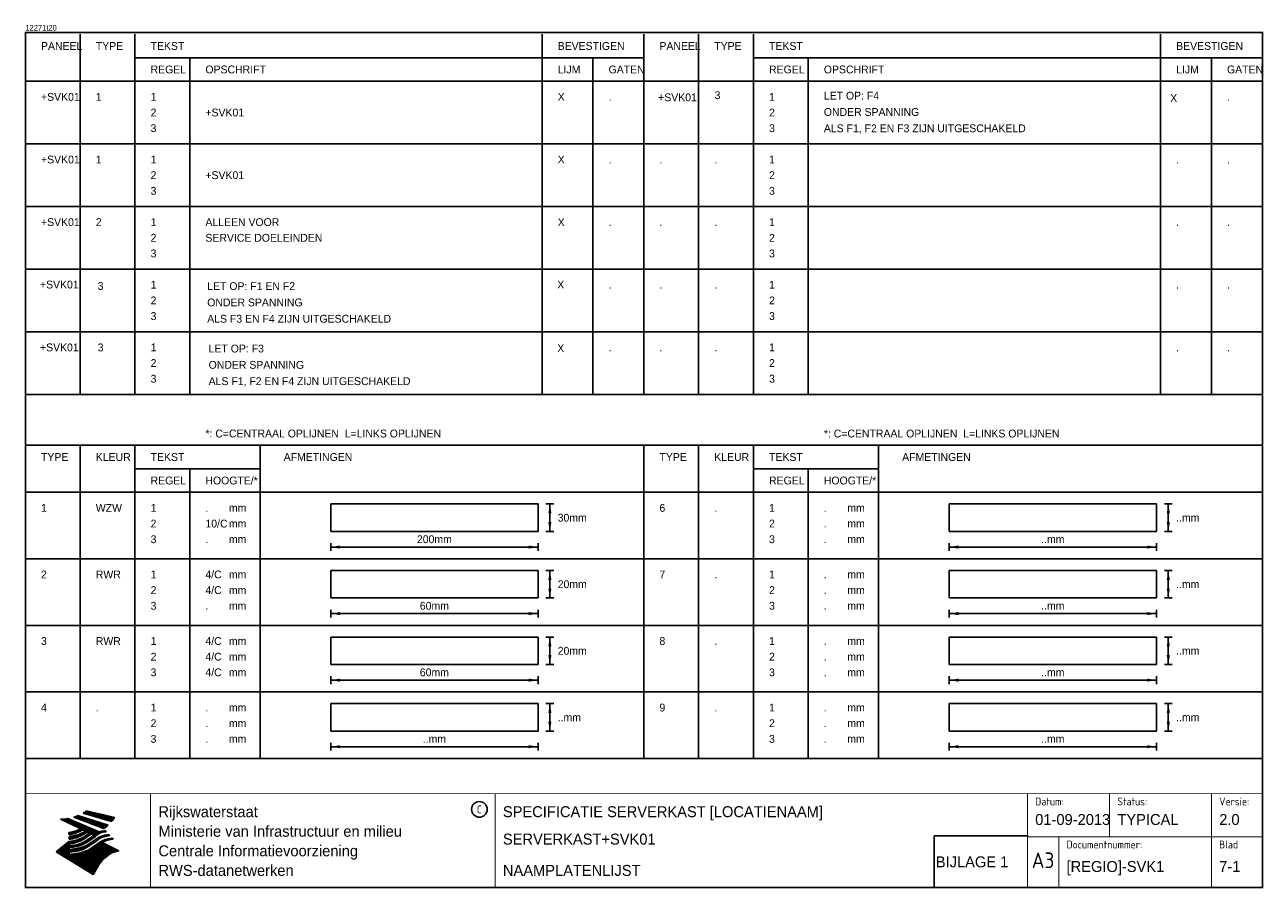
# Model space of a CAD drawing. Extents: x 0 to 395, y 0 to 276.
import ezdxf
from ezdxf.enums import TextEntityAlignment as Align

# ---------------------------------------------------------------- set-up
doc = ezdxf.new("R2010")
doc.units = 0
doc.header["$LTSCALE"] = 10
doc.header["$MEASUREMENT"] = 0
doc.layers.get('0').update_dxf_attribs({"color": 6, "linetype": 'CONTINUOUS'})
for name, color, linetype in [('ALG01', 2, 'CONTINUOUS'), ('GEG', 7, 'CONTINUOUS'), ('GEGLOGO', 7, 'CONTINUOUS'), ('TPL01', 7, 'CONTINUOUS'), ('TPLVB', 7, 'CONTINUOUS')]:
    doc.layers.add(name, color=color, linetype=linetype)
doc.styles.add('ISO', font='ISO.SHX')
doc.styles.get("Standard").update_dxf_attribs({"font": 'iso-ss'})

# ---------------------------------------------------------------- blocks, each defined once
blk = doc.blocks.new('A3')
at = {"color": 2}
blk.add_circle((145, 25), 2.5, dxfattribs=at)
at = {"layer": 'GEG'}
for p, q in [((148.83, 0.06), (148.83, 0.05)), ((150.06, 0.06), (150.06, 0.04)), ((150.09, 0.06), (150.09, -0.14))]:
    blk.add_line(p, q, dxfattribs=at)
at = {"layer": 'GEG', "color": 2, "const_width": 0.5}
blk.add_lwpolyline([(395.06, 0.06), (0.06, 0.06), (0.06, 273.06), (395.06, 273.06)], close=True, dxfattribs=at)
at = {"layer": 'GEG', "color": 2, "const_width": 0.3}
for points in [[(0.06, 30), (395.06, 30)], [(40, 0), (40, 30)], [(150, 0), (150, 30)], [(320, 0), (320, 30)], [(346.25, 16.25), (346.25, 30)], [(378.75, 0.06), (378.75, 30)], [(320, 16.25), (395, 16.25)], [(330, 0.06), (330, 16.25)]]:
    blk.add_lwpolyline(points, dxfattribs=at)
at = {"layer": 'GEGLOGO', "color": 4}
for p, q in [((18.46, 23.81), (27.49, 21.09)), ((18.46, 23.81), (27.49, 21.09)), ((18.48, 23.8), (22.35, 23.8)), ((18.61, 23.9), (21.92, 23.9)), ((18.77, 24), (21.49, 24)), ((18.93, 24.1), (21.06, 24.1)), ((19.08, 24.2), (20.63, 24.2)), ((19.22, 24.3), (20.2, 24.3)), ((19.36, 24.4), (19.77, 24.4)), ((19.45, 24.47), (28.56, 22.36)), ((19.45, 24.47), (28.56, 22.36)), ((11.27, 21.86), (21.98, 16.71)), ((11.27, 21.86), (21.98, 16.71)), ((11.4, 21.8), (14.11, 21.8)), ((11.61, 21.7), (14.35, 21.7)), ((11.82, 21.6), (14.58, 21.6)), ((12.03, 21.5), (14.82, 21.5)), ((12.23, 21.4), (15.05, 21.4)), ((12.41, 21.9), (13.88, 21.9)), ((12.44, 21.3), (15.29, 21.3)), ((12.65, 21.2), (15.52, 21.2)), ((12.86, 21.1), (15.76, 21.1)), ((13.07, 21), (15.99, 21)), ((13.27, 20.9), (16.23, 20.9)), ((13.33, 22), (13.64, 22)), ((13.48, 20.8), (16.46, 20.8)), ((13.56, 22.03), (23.58, 17.77)), ((13.56, 22.03), (23.58, 17.77)), ((13.69, 20.7), (16.7, 20.7)), ((13.9, 20.6), (16.93, 20.6)), ((14.1, 20.5), (17.17, 20.5)), ((14.31, 20.4), (17.4, 20.4)), ((14.52, 20.3), (17.64, 20.3)), ((14.73, 20.2), (17.87, 20.2)), ((14.94, 20.1), (18.11, 20.1)), ((15.14, 20), (18.34, 20)), ((15.35, 19.9), (18.58, 19.9)), ((15.5, 22.49), (25.02, 18.83)), ((15.5, 22.49), (25.02, 18.83)), ((15.53, 22.5), (18.33, 22.5)), ((15.56, 19.8), (18.81, 19.8)), ((15.73, 22.4), (18.65, 22.4)), ((15.82, 22.6), (18.02, 22.6)), ((15.99, 22.3), (18.96, 22.3)), ((16.08, 22.7), (17.7, 22.7)), ((16.25, 22.2), (19.28, 22.2)), ((16.32, 22.8), (17.38, 22.8)), ((16.51, 22.1), (19.6, 22.1)), ((16.54, 22.9), (17.07, 22.9)), ((16.75, 23), (26.48, 19.92)), ((16.75, 23), (26.48, 19.92)), ((16.77, 22), (19.91, 22)), ((17.03, 21.9), (20.23, 21.9)), ((17.29, 21.8), (20.54, 21.8)), ((17.55, 21.7), (20.86, 21.7)), ((17.81, 21.6), (21.18, 21.6)), ((18.07, 21.5), (21.49, 21.5)), ((18.33, 21.4), (21.81, 21.4)), ((18.59, 21.3), (22.13, 21.3)), ((18.81, 23.7), (22.78, 23.7)), ((18.86, 21.2), (22.44, 21.2)), ((19.12, 21.1), (22.76, 21.1)), ((19.14, 23.6), (23.22, 23.6)), ((19.38, 21), (23.07, 21)), ((19.48, 23.5), (23.65, 23.5)), ((19.64, 20.9), (23.39, 20.9)), ((19.81, 23.4), (24.08, 23.4)), ((19.9, 20.8), (23.71, 20.8)), ((20.14, 23.3), (24.51, 23.3)), ((20.16, 20.7), (24.02, 20.7)), ((20.42, 20.6), (24.34, 20.6)), ((20.48, 23.2), (24.94, 23.2)), ((20.68, 20.5), (24.66, 20.5)), ((20.81, 23.1), (25.37, 23.1)), ((20.94, 20.4), (24.97, 20.4)), ((21.14, 23), (25.8, 23)), ((21.2, 20.3), (25.29, 20.3)), ((21.46, 20.2), (25.6, 20.2)), ((21.47, 22.9), (26.23, 22.9)), ((21.72, 20.1), (25.92, 20.1)), ((21.81, 22.8), (26.66, 22.8)), ((21.98, 20), (26.24, 20)), ((22.14, 22.7), (27.09, 22.7)), ((22.24, 19.9), (26.45, 19.9)), ((22.47, 22.6), (27.53, 22.6)), ((22.5, 19.8), (26.34, 19.8)), ((22.81, 22.5), (27.96, 22.5)), ((23.14, 22.4), (28.39, 22.4)), ((23.47, 22.3), (28.51, 22.3)), ((23.81, 22.2), (28.43, 22.2)), ((24.14, 22.1), (28.36, 22.1)), ((24.47, 22), (28.28, 22)), ((24.81, 21.9), (28.2, 21.9)), ((25.14, 21.8), (28.12, 21.8)), ((25.47, 21.7), (28.03, 21.7)), ((25.8, 21.6), (27.95, 21.6)), ((26.14, 21.5), (27.86, 21.5)), ((26.47, 21.4), (27.77, 21.4)), ((26.8, 21.3), (27.68, 21.3)), ((27.14, 21.2), (27.59, 21.2)), ((27.47, 21.1), (27.5, 21.1)), ((13.95, 16.91), (13.91, 17.62)), ((13.95, 16.91), (13.91, 17.62)), ((13.91, 17.6), (16.6, 17.6)), ((13.91, 17.5), (16.34, 17.5)), ((13.92, 17.4), (16.06, 17.4)), ((13.93, 17.3), (15.75, 17.3)), ((13.93, 17.2), (15.41, 17.2)), ((13.94, 17.1), (15.01, 17.1)), ((13.94, 17), (14.53, 17)), ((13.95, 16.91), (14.11, 16.93)), ((13.95, 16.91), (14.11, 16.93)), ((13.95, 16.35), (14.24, 16.38)), ((13.95, 16.35), (14.24, 16.38)), ((13.95, 15.45), (13.95, 16.35)), ((13.95, 15.45), (13.95, 16.35)), ((13.95, 16.3), (17.26, 16.3)), ((13.95, 16.2), (17.02, 16.2)), ((13.95, 16.1), (16.77, 16.1)), ((13.95, 16), (16.5, 16)), ((13.95, 15.9), (16.2, 15.9)), ((14.47, 17.7), (16.84, 17.7)), ((14.47, 16.4), (17.48, 16.4)), ((14.99, 17.8), (17.06, 17.8)), ((15.22, 16.5), (17.69, 16.5)), ((15.41, 17.9), (17.27, 17.9)), ((15.73, 16.6), (17.89, 16.6)), ((15.76, 18), (17.47, 18)), ((15.77, 19.7), (19.05, 19.7)), ((15.98, 19.6), (19.28, 19.6)), ((16.08, 18.1), (17.67, 18.1)), ((16.14, 16.7), (18.08, 16.7)), ((16.18, 19.5), (19.52, 19.5)), ((16.36, 18.2), (17.85, 18.2)), ((16.39, 19.4), (19.75, 19.4)), ((16.49, 16.8), (18.26, 16.8)), ((16.6, 19.3), (19.99, 19.3)), ((16.63, 18.3), (18.02, 18.3)), ((16.8, 16.9), (18.43, 16.9)), ((16.81, 19.2), (20.22, 19.2)), ((16.87, 18.4), (18.19, 18.4)), ((17.02, 19.1), (20.46, 19.1)), ((17.08, 17), (18.59, 17)), ((17.1, 18.5), (18.35, 18.5)), ((17.22, 19), (20.69, 19)), ((17.31, 18.6), (18.29, 18.6)), ((17.34, 17.1), (18.75, 17.1)), ((17.43, 18.9), (20.93, 18.9)), ((17.51, 18.7), (18.1, 18.7)), ((17.58, 17.2), (18.91, 17.2)), ((17.64, 18.8), (21.16, 18.8)), ((17.7, 18.8), (17.9, 18.8)), ((18.41, 18.54), (17.8, 18.85)), ((18.41, 18.54), (17.8, 18.85)), ((17.8, 17.3), (19.05, 17.3)), ((17.85, 18.7), (21.4, 18.7)), ((18.01, 17.4), (19.19, 17.4)), ((18.05, 18.6), (21.63, 18.6)), ((18.1, 15.9), (19.25, 15.9)), ((18.21, 17.5), (19.34, 17.5)), ((18.26, 18.5), (21.87, 18.5)), ((18.29, 16), (19.38, 16)), ((18.4, 17.6), (19.49, 17.6)), ((18.47, 18.4), (22.1, 18.4)), ((18.47, 16.1), (19.53, 16.1)), ((18.58, 17.7), (19.63, 17.7)), ((18.64, 16.2), (19.68, 16.2)), ((18.68, 18.3), (22.34, 18.3)), ((18.75, 17.8), (19.78, 17.8)), ((18.8, 16.3), (19.82, 16.3)), ((18.89, 18.2), (22.57, 18.2)), ((18.91, 17.9), (19.66, 17.9)), ((18.96, 16.4), (19.97, 16.4)), ((19.01, 17.96), (19.24, 18.11)), ((19.01, 17.96), (19.24, 18.11)), ((19.07, 18), (19.46, 18)), ((19.09, 18.1), (22.81, 18.1)), ((19.11, 16.5), (20.11, 16.5)), ((19.18, 16.54), (20.52, 17.46)), ((19.18, 16.54), (20.52, 17.46)), ((19.21, 18.1), (19.27, 18.1)), ((19.21, 17.41), (19.81, 17.82)), ((19.21, 17.41), (19.81, 17.82)), ((19.24, 18.11), (19.81, 17.82)), ((19.24, 18.11), (19.81, 17.82)), ((19.26, 16.6), (20.26, 16.6)), ((19.3, 18), (23.04, 18)), ((19.38, 15.99), (21.09, 17.17)), ((19.38, 15.99), (21.09, 17.17)), ((19.4, 16.7), (20.41, 16.7)), ((19.51, 17.9), (23.28, 17.9)), ((19.55, 16.8), (20.55, 16.8)), ((19.7, 16.9), (20.7, 16.9)), ((19.72, 17.8), (23.51, 17.8)), ((19.84, 17), (20.85, 17)), ((19.89, 15.28), (22.17, 16.84)), ((19.89, 15.28), (22.17, 16.84)), ((19.93, 17.7), (23.48, 17.7)), ((19.99, 17.1), (20.99, 17.1)), ((20.09, 14.73), (22.37, 16.29)), ((20.09, 14.73), (22.37, 16.29)), ((20.13, 17.6), (23.33, 17.6)), ((20.13, 17.2), (21.03, 17.2)), ((20.28, 17.3), (20.83, 17.3)), ((20.34, 17.5), (23.17, 17.5)), ((20.43, 17.4), (20.63, 17.4)), ((20.52, 17.46), (21.09, 17.17)), ((20.52, 17.46), (21.09, 17.17)), ((20.55, 17.4), (23.02, 17.4)), ((20.76, 17.3), (22.87, 17.3)), ((20.8, 15.9), (21.8, 15.9)), ((20.94, 16), (21.95, 16)), ((20.96, 17.2), (22.72, 17.2)), ((21.09, 16.1), (22.09, 16.1)), ((21.17, 17.1), (22.57, 17.1)), ((21.24, 16.2), (22.24, 16.2)), ((21.38, 17), (22.42, 17)), ((21.38, 16.3), (22.38, 16.3)), ((21.53, 16.4), (22.47, 16.4)), ((21.59, 16.9), (22.27, 16.9)), ((21.67, 16.5), (22.57, 16.5)), ((21.8, 16.8), (22.12, 16.8)), ((21.82, 16.6), (22.67, 16.6)), ((21.97, 16.7), (22.77, 16.7)), ((23.58, 17.77), (21.98, 16.71)), ((23.58, 17.77), (21.98, 16.71)), ((22.11, 16.8), (22.89, 16.8)), ((22.23, 16.9), (23.01, 16.9)), ((22.35, 17), (23.14, 17)), ((22.47, 17.1), (23.28, 17.1)), ((22.59, 17.2), (23.43, 17.2)), ((22.73, 17.3), (23.59, 17.3)), ((22.76, 19.7), (26.22, 19.7)), ((22.88, 17.4), (23.77, 17.4)), ((23.02, 19.6), (26.1, 19.6)), ((23.04, 17.5), (23.97, 17.5)), ((23.18, 15.9), (24.16, 15.9)), ((23.22, 17.6), (24.19, 17.6)), ((23.28, 19.5), (25.98, 19.5)), ((23.35, 16), (24.36, 16)), ((23.43, 17.7), (24.49, 17.7)), ((23.53, 16.1), (24.58, 16.1)), ((23.55, 19.4), (25.85, 19.4)), ((23.66, 17.8), (25.05, 17.8)), ((23.73, 16.2), (24.83, 16.2)), ((23.81, 19.3), (25.71, 19.3)), ((23.93, 17.9), (25.73, 17.9)), ((23.95, 16.3), (25.12, 16.3)), ((24.07, 19.2), (25.57, 19.2)), ((24.2, 16.4), (25.48, 16.4)), ((24.33, 19.1), (25.43, 19.1)), ((24.33, 18), (25.64, 18)), ((24.49, 16.5), (25.93, 16.5)), ((24.59, 19), (25.28, 19)), ((24.83, 16.6), (26.49, 16.6)), ((24.85, 18.9), (25.12, 18.9)), ((25.3, 16.7), (26.92, 16.7)), ((25.55, 18.09), (25.77, 17.86)), ((25.55, 18.09), (25.77, 17.86)), ((25.78, 16.8), (26.82, 16.8)), ((26.72, 16.9), (26.97, 16.65)), ((26.72, 16.9), (26.97, 16.65)), ((13.91, 14.73), (9.86, 11.38)), ((13.91, 14.73), (9.86, 11.38)), ((10.48, 11.9), (17.46, 11.9)), ((10.61, 12), (17.77, 12)), ((10.73, 12.1), (18.06, 12.1)), ((10.85, 12.2), (13.95, 12.2)), ((10.97, 12.3), (13.95, 12.3)), ((11.09, 12.4), (13.95, 12.4)), ((11.21, 12.5), (13.95, 12.5)), ((11.33, 12.6), (13.95, 12.6)), ((11.45, 12.7), (13.95, 12.7)), ((11.57, 12.8), (13.95, 12.8)), ((11.69, 12.9), (14.78, 12.9)), ((11.81, 13), (15.63, 13)), ((11.94, 13.1), (16.22, 13.1)), ((12.06, 13.2), (16.67, 13.2)), ((12.18, 13.3), (17.05, 13.3)), ((12.3, 13.4), (13.95, 13.4)), ((12.42, 13.5), (13.95, 13.5)), ((12.54, 13.6), (13.95, 13.6)), ((12.66, 13.7), (13.95, 13.7)), ((12.78, 13.8), (13.95, 13.8)), ((12.9, 13.9), (13.95, 13.9)), ((13.02, 14), (14.54, 14)), ((13.15, 14.1), (15.12, 14.1)), ((13.27, 14.2), (15.56, 14.2)), ((13.39, 14.3), (15.94, 14.3)), ((13.51, 14.4), (16.26, 14.4)), ((13.63, 14.5), (16.56, 14.5)), ((13.75, 14.6), (16.83, 14.6)), ((13.87, 14.7), (17.08, 14.7)), ((13.95, 15.8), (15.86, 15.8)), ((13.95, 15.7), (15.48, 15.7)), ((13.95, 15.6), (15.02, 15.6)), ((13.95, 15.5), (14.42, 15.5)), ((13.95, 15.45), (14.44, 15.5)), ((13.95, 15.45), (14.44, 15.5)), ((13.95, 14.72), (14.41, 14.77)), ((13.95, 14.72), (14.41, 14.77)), ((13.95, 13.93), (14.61, 14.01)), ((13.95, 13.93), (14.61, 14.01)), ((13.95, 13.93), (13.95, 13.32)), ((13.95, 13.93), (13.95, 13.32)), ((13.95, 13.32), (15.12, 13.45)), ((13.95, 13.32), (15.12, 13.45)), ((13.95, 12.81), (15.32, 12.96)), ((13.95, 12.81), (15.32, 12.96)), ((13.95, 12.81), (13.95, 12.18)), ((13.95, 12.81), (13.95, 12.18)), ((13.95, 12.18), (15.65, 12.37)), ((13.95, 12.18), (15.65, 12.37)), ((14.11, 12.2), (18.32, 12.2)), ((14.62, 14.8), (17.32, 14.8)), ((14.69, 13.4), (17.38, 13.4)), ((15.01, 12.3), (18.56, 12.3)), ((15.23, 14.9), (17.54, 14.9)), ((15.49, 13.5), (17.67, 13.5)), ((15.7, 15), (17.74, 15)), ((15.94, 12.4), (18.78, 12.4)), ((16.02, 13.6), (17.94, 13.6)), ((16.08, 15.1), (17.94, 15.1)), ((16.42, 15.2), (18.13, 15.2)), ((16.45, 13.7), (18.19, 13.7)), ((16.62, 12.5), (19, 12.5)), ((16.72, 15.3), (18.31, 15.3)), ((16.81, 13.8), (18.42, 13.8)), ((16.99, 15.4), (18.48, 15.4)), ((17.1, 12.6), (19.2, 12.6)), ((17.13, 13.9), (18.64, 13.9)), ((17.24, 15.5), (18.64, 15.5)), ((17.42, 14), (18.85, 14)), ((17.48, 15.6), (18.8, 15.6)), ((17.5, 12.7), (19.39, 12.7)), ((17.69, 14.1), (19.04, 14.1)), ((17.7, 15.7), (18.96, 15.7)), ((17.84, 12.8), (19.57, 12.8)), ((17.9, 15.8), (19.1, 15.8)), ((17.94, 14.2), (19.23, 14.2)), ((18.14, 12.9), (19.75, 12.9)), ((18.16, 14.3), (19.41, 14.3)), ((18.38, 14.4), (19.58, 14.4)), ((18.42, 13), (19.92, 13)), ((18.58, 14.5), (19.74, 14.5)), ((18.67, 13.1), (20.08, 13.1)), ((18.78, 14.6), (19.9, 14.6)), ((18.91, 13.2), (20.23, 13.2)), ((18.96, 14.7), (20.05, 14.7)), ((19.13, 13.3), (20.38, 13.3)), ((19.14, 14.8), (20.19, 14.8)), ((19.31, 14.9), (20.34, 14.9)), ((19.34, 13.4), (20.53, 13.4)), ((19.47, 15), (20.49, 15)), ((19.54, 13.5), (20.67, 13.5)), ((19.62, 15.1), (20.63, 15.1)), ((19.72, 13.6), (20.81, 13.6)), ((19.77, 15.2), (20.78, 15.2)), ((19.79, 11.9), (29.51, 11.9)), ((19.9, 13.7), (20.96, 13.7)), ((19.92, 15.3), (20.92, 15.3)), ((19.99, 12), (29.31, 12)), ((20.07, 15.4), (21.07, 15.4)), ((20.07, 13.8), (21.11, 13.8)), ((20.18, 12.1), (29.11, 12.1)), ((20.21, 15.5), (21.22, 15.5)), ((20.24, 13.9), (21.25, 13.9)), ((20.36, 15.6), (21.36, 15.6)), ((20.36, 12.2), (28.91, 12.2)), ((20.39, 14), (21.4, 14)), ((20.42, 14.02), (22.7, 15.58)), ((20.42, 14.02), (22.7, 15.58)), ((20.5, 15.7), (21.51, 15.7)), ((20.53, 12.3), (28.71, 12.3)), ((20.54, 14.1), (21.54, 14.1)), ((20.62, 13.47), (22.9, 15.03)), ((20.62, 13.47), (22.9, 15.03)), ((20.65, 15.8), (21.65, 15.8)), ((20.69, 14.2), (21.69, 14.2)), ((20.7, 12.4), (28.51, 12.4)), ((20.83, 14.3), (21.84, 14.3)), ((20.86, 12.5), (28.31, 12.5)), ((20.98, 14.4), (21.98, 14.4)), ((21.01, 12.6), (28.11, 12.6)), ((21.11, 12.67), (23.39, 14.23)), ((21.11, 12.67), (23.39, 14.23)), ((21.13, 14.5), (22.13, 14.5)), ((21.16, 12.7), (27.91, 12.7)), ((21.27, 14.6), (22.28, 14.6)), ((21.3, 12.8), (27.7, 12.8)), ((21.42, 14.7), (22.42, 14.7)), ((21.45, 12.9), (27.5, 12.9)), ((21.56, 14.8), (22.57, 14.8)), ((21.6, 13), (27.3, 13)), ((21.71, 14.9), (22.71, 14.9)), ((21.74, 13.1), (27.1, 13.1)), ((21.86, 15), (22.86, 15)), ((21.89, 13.2), (26.9, 13.2)), ((22, 15.1), (22.98, 15.1)), ((22.03, 13.3), (26.7, 13.3)), ((22.15, 15.2), (23.1, 15.2)), ((22.18, 13.4), (26.5, 13.4)), ((22.29, 15.3), (23.22, 15.3)), ((22.33, 13.5), (26.3, 13.5)), ((22.44, 15.4), (23.36, 15.4)), ((22.47, 13.6), (26.1, 13.6)), ((22.59, 15.5), (23.5, 15.5)), ((22.62, 13.7), (25.89, 13.7)), ((22.73, 15.6), (23.64, 15.6)), ((22.76, 13.8), (25.69, 13.8)), ((22.87, 15.7), (23.8, 15.7)), ((22.91, 13.9), (25.49, 13.9)), ((23.02, 15.8), (23.97, 15.8)), ((23.06, 14), (25.29, 14)), ((23.2, 14.1), (25.09, 14.1)), ((23.35, 14.2), (24.89, 14.2)), ((23.48, 14.3), (24.69, 14.3)), ((23.61, 14.4), (24.59, 14.4)), ((23.75, 14.5), (24.74, 14.5)), ((23.9, 14.6), (24.9, 14.6)), ((24.06, 14.7), (25.08, 14.7)), ((24.23, 14.8), (25.27, 14.8)), ((24.41, 14.9), (25.48, 14.9)), ((24.55, 14.37), (29.83, 11.74)), ((24.55, 14.37), (29.83, 11.74)), ((24.61, 15), (25.72, 15)), ((24.82, 15.1), (25.99, 15.1)), ((25.06, 15.2), (26.32, 15.2)), ((25.33, 15.3), (26.75, 15.3)), ((25.64, 15.4), (27.34, 15.4)), ((26.02, 15.5), (27.93, 15.5)), ((26.56, 15.6), (27.97, 15.6)), ((27.11, 15.7), (27.88, 15.7)), ((27.79, 15.79), (28.06, 15.51)), ((27.79, 15.79), (28.06, 15.51)), ((21.66, 4.22), (9.86, 11.38)), ((21.66, 4.22), (9.86, 11.38)), ((9.88, 11.4), (14.58, 11.4)), ((10, 11.5), (15.48, 11.5)), ((10, 11.3), (13.95, 11.3)), ((10.12, 11.6), (16.22, 11.6)), ((10.17, 11.2), (13.95, 11.2)), ((10.24, 11.7), (16.71, 11.7)), ((10.33, 11.1), (13.95, 11.1)), ((10.36, 11.8), (17.11, 11.8)), ((10.5, 11), (13.95, 11)), ((10.66, 10.9), (13.95, 10.9)), ((10.83, 10.8), (13.95, 10.8)), ((10.99, 10.7), (13.95, 10.7)), ((11.15, 10.6), (26.8, 10.6)), ((11.32, 10.5), (26.65, 10.5)), ((11.48, 10.4), (26.5, 10.4)), ((11.65, 10.3), (26.36, 10.3)), ((11.81, 10.2), (26.22, 10.2)), ((11.98, 10.1), (26.09, 10.1)), ((12.14, 10), (25.96, 10)), ((12.31, 9.9), (25.83, 9.9)), ((12.47, 9.8), (25.71, 9.8)), ((12.64, 9.7), (25.59, 9.7)), ((12.8, 9.6), (25.48, 9.6)), ((12.97, 9.5), (25.36, 9.5)), ((13.13, 9.4), (25.25, 9.4)), ((13.3, 9.3), (25.15, 9.3)), ((13.46, 9.2), (25.04, 9.2)), ((13.63, 9.1), (24.94, 9.1)), ((13.79, 9), (24.84, 9)), ((13.95, 11.33), (15.85, 11.54)), ((13.95, 11.33), (15.85, 11.54)), ((13.95, 11.33), (13.95, 10.63)), ((13.95, 11.33), (13.95, 10.63)), ((13.95, 10.63), (16.34, 10.9)), ((13.95, 10.63), (16.34, 10.9)), ((13.96, 8.9), (24.75, 8.9)), ((14.12, 8.8), (24.65, 8.8)), ((14.29, 8.7), (24.56, 8.7)), ((14.45, 8.6), (24.47, 8.6)), ((14.55, 10.7), (26.96, 10.7)), ((14.62, 8.5), (24.38, 8.5)), ((14.78, 8.4), (24.3, 8.4)), ((14.94, 8.3), (24.22, 8.3)), ((15.11, 8.2), (24.14, 8.2)), ((15.27, 8.1), (24.06, 8.1)), ((15.44, 8), (23.98, 8)), ((15.45, 10.8), (27.12, 10.8)), ((16.35, 10.9), (27.29, 10.9)), ((17.04, 11), (27.47, 11)), ((17.53, 11.1), (27.69, 11.1)), ((17.93, 11.2), (28.02, 11.2)), ((18.27, 11.3), (28.36, 11.3)), ((18.58, 11.4), (28.69, 11.4)), ((18.86, 11.5), (29.03, 11.5)), ((19.12, 11.6), (29.36, 11.6)), ((29.61, 11.68), (19.36, 11.68)), ((19.58, 11.8), (29.71, 11.8)), ((27.61, 11.08), (29.83, 11.74)), ((27.61, 11.08), (29.83, 11.74)), ((29.83, 11.74), (29.68, 11.69)), ((29.83, 11.74), (29.68, 11.69)), ((29.69, 11.7), (29.71, 11.7)), ((15.6, 7.9), (23.9, 7.9)), ((15.77, 7.8), (23.83, 7.8)), ((15.93, 7.7), (23.76, 7.7)), ((16.1, 7.6), (23.69, 7.6)), ((16.26, 7.5), (23.62, 7.5)), ((16.43, 7.4), (23.55, 7.4)), ((16.59, 7.3), (23.48, 7.3)), ((16.76, 7.2), (23.42, 7.2)), ((16.92, 7.1), (23.36, 7.1)), ((17.09, 7), (23.29, 7)), ((17.25, 6.9), (23.23, 6.9)), ((17.42, 6.8), (23.17, 6.8)), ((17.58, 6.7), (23.12, 6.7)), ((17.75, 6.6), (23.06, 6.6)), ((17.91, 6.5), (23, 6.5)), ((18.08, 6.4), (22.94, 6.4)), ((18.24, 6.3), (22.88, 6.3)), ((18.4, 6.2), (22.82, 6.2)), ((18.57, 6.1), (22.76, 6.1)), ((18.73, 6), (22.71, 6)), ((18.9, 5.9), (22.65, 5.9)), ((19.06, 5.8), (22.59, 5.8)), ((19.23, 5.7), (22.53, 5.7)), ((19.39, 5.6), (22.47, 5.6)), ((19.56, 5.5), (22.41, 5.5)), ((19.72, 5.4), (22.35, 5.4)), ((19.89, 5.3), (22.3, 5.3)), ((20.05, 5.2), (22.24, 5.2)), ((20.22, 5.1), (22.18, 5.1)), ((20.38, 5), (22.12, 5)), ((20.55, 4.9), (22.06, 4.9)), ((20.71, 4.8), (22, 4.8)), ((20.88, 4.7), (21.94, 4.7)), ((21.04, 4.6), (21.89, 4.6)), ((21.21, 4.5), (21.83, 4.5)), ((21.37, 4.4), (21.77, 4.4)), ((21.54, 4.3), (21.71, 4.3)), ((21.66, 4.22), (23.2, 6.85)), ((21.66, 4.22), (23.2, 6.85))]:
    blk.add_line(p, q, dxfattribs=at)
for centre, radius, start, end in [((13.75, 31.93), 9.39, 300.0654, 307.393), ((13.75, 31.93), 9.39, 300.0654, 307.393), ((11.37, 35.73), 13.87, 269.6055, 279.0886), ((11.37, 35.73), 13.87, 269.6055, 279.0886), ((12.6, 31.4), 9.37, 288.0217, 296.3084), ((12.6, 31.4), 9.37, 288.0217, 296.3084), ((20.18, 26.85), 9.36, 301.1147, 312.2814), ((20.18, 26.85), 9.36, 301.1147, 312.2814), ((16.35, 31.52), 15.26, 316.9248, 323.1399), ((16.35, 31.52), 15.26, 316.9248, 323.1399), ((12.75, 28.06), 10.5, 276.3402, 298.7463), ((12.75, 28.06), 10.5, 276.3402, 298.7463), ((13.25, 25.21), 10.5, 273.6149, 304.3803), ((13.25, 25.21), 10.5, 273.6149, 304.3803), ((12.59, 27.54), 10.72, 278.129, 302.868), ((12.59, 27.54), 10.72, 278.129, 302.868), ((13.5, 26.6), 10.25, 274.164, 302.5474), ((13.5, 26.6), 10.25, 274.164, 302.5474), ((12.96, 26.11), 10.71, 277.9472, 305.7139), ((12.96, 26.11), 10.71, 277.9472, 305.7139), ((12.95, 24.7), 10.83, 278.8115, 306.4242), ((12.95, 24.7), 10.83, 278.8115, 306.4242), ((25.41, 13.46), 4.67, 107.4286, 133.7799), ((25.41, 13.46), 4.67, 107.4286, 133.7799), ((26.12, 13), 4.99, 110.4143, 138.7411), ((26.12, 13), 4.99, 110.4143, 138.7411), ((26.33, 10.74), 6.04, 98.1566, 126.9045), ((26.33, 10.74), 6.04, 98.1566, 126.9045), ((26.94, 10.56), 6.02, 100.5835, 132.088), ((26.94, 10.56), 6.02, 100.5835, 132.088), ((25.34, 12.88), 5.22, 87.7348, 104.8316), ((25.34, 12.88), 5.22, 87.7348, 104.8316), ((25.99, 10.88), 6.99, 91.7838, 103.2817), ((25.99, 10.88), 6.99, 91.7838, 103.2817), ((26.77, 11.93), 4.97, 90.634, 105.1984), ((26.77, 11.93), 4.97, 90.634, 105.1984), ((27.44, 9.68), 6.99, 93.8342, 103.2817), ((27.44, 9.68), 6.99, 93.8342, 103.2817), ((13.82, 23.96), 10.59, 277.0519, 304.973), ((13.82, 23.96), 10.59, 277.0519, 304.973), ((14.16, 23.4), 10.5, 276.3402, 304.3803), ((14.16, 23.4), 10.5, 276.3402, 304.3803), ((14.77, 22.66), 10.33, 274.9043, 303.1745), ((14.77, 22.66), 10.33, 274.9043, 303.1745), ((14.34, 22.16), 10.73, 278.1111, 305.8489), ((14.34, 22.16), 10.73, 278.1111, 305.8489), ((15.18, 21.33), 10.5, 276.3402, 304.3803), ((15.18, 21.33), 10.5, 276.3402, 304.3803), ((27.48, 9.13), 6.53, 95.7581, 128.7216), ((27.48, 9.13), 6.53, 95.7581, 128.7216), ((27.82, 9.7), 5.7, 96.3886, 125.0052), ((27.82, 9.7), 5.7, 96.3886, 125.0052), ((28.12, 10.83), 4.97, 93.8141, 105.1984), ((28.12, 10.83), 4.97, 93.8141, 105.1984), ((28.79, 8.56), 6.99, 96.0135, 103.2817), ((28.79, 8.56), 6.99, 96.0135, 103.2817), ((32.87, 1.18), 11.2, 117.9568, 149.6251), ((32.87, 1.18), 11.2, 117.9568, 149.6251)]:
    blk.add_arc(centre, radius, start, end, dxfattribs=at)
at = {"color": 2, "style": 'ISO'}
blk.add_text('C', height=2.5, dxfattribs=at).set_placement((145, 25), align=Align.MIDDLE)
at = {"color": 2}
blk.add_attdef('FILENUMBER', text='', height=1.8, dxfattribs=at).set_placement((0, 273.12), align=Align.BOTTOM_LEFT)
for tag, p in [('OPDRGEV', (42.5, 22.5)), ('OMSCHRV1', (152.5, 22.5)), ('AFDELING', (42.5, 16.25)), ('DATUM', (322.5, 20)), ('STATUS', (348.75, 20)), ('VERSIE', (381.25, 20)), ('OMSCHRV2', (152.5, 13.75)), ('UITVOERING', (42.5, 10)), ('DOCNUMMER', (332.5, 5)), ('BLAD', (381.25, 5)), ('ONDERWERP', (42.5, 3.75)), ('OMSCHRV3', (152.5, 3.75))]:
    blk.add_attdef(tag, p, '', height=3.5, dxfattribs=at)
at = {"layer": 'GEG', "color": 2, "style": 'ISO'}
for s, p in [('Datum:', (322.5, 26.25)), ('Status:', (348.75, 26.25)), ('Versie:', (381.25, 26.25)), ('Documentnummer:', (332.5, 12.5)), ('Blad', (381.25, 12.5))]:
    blk.add_text(s, height=2.5, dxfattribs=at).set_placement(p)
blk.add_text('A3', height=5, dxfattribs=at).set_placement((325, 6.25), align=Align.CENTER)
blk = doc.blocks.new('STANL')
at = {"color": 0}
blk.add_attdef('STANDL', (0, 0), '', height=1, dxfattribs=at)
blk = doc.blocks.new('STANC')
at = {"color": 0}
blk.add_attdef('STANC', text='', height=1, dxfattribs=at).set_placement((0, 0), align=Align.CENTER)
blk = doc.blocks.new('STANR')
at = {"color": 0}
blk.add_attdef('STANDR', text='', height=1, dxfattribs=at).set_placement((0, 0), align=Align.RIGHT)

msp = doc.modelspace()

# ---------------------------------------------------------------- linework, layer by layer
at = {"layer": 'ALG01'}
for p, q in [((290.23, 16.53), (290.23, 0.25)), ((320.23, 16.53), (290.23, 16.53))]:
    msp.add_line(p, q, dxfattribs=at)
at = {"layer": 'TPL01'}
for p, q in [((97.5, 122.5), (163.75, 122.5)), ((97.5, 113.75), (97.5, 122.5)), ((163.75, 122.5), (163.75, 113.75)), ((166.25, 122.5), (168.75, 122.5)), ((167.5, 122.5), (167.5, 113.75)), ((295, 122.5), (361.25, 122.5)), ((295, 113.75), (295, 122.5)), ((361.25, 122.5), (361.25, 113.75)), ((363.75, 122.5), (366.25, 122.5)), ((365, 122.5), (365, 113.75)), ((163.75, 113.75), (97.5, 113.75)), ((166.25, 113.75), (168.75, 113.75)), ((361.25, 113.75), (295, 113.75)), ((363.75, 113.75), (366.25, 113.75)), ((97.5, 110), (97.5, 107.5)), ((163.75, 108.75), (97.5, 108.75)), ((163.75, 110), (163.75, 107.5)), ((295, 110), (295, 107.5)), ((361.25, 108.75), (295, 108.75)), ((361.25, 110), (361.25, 107.5)), ((97.5, 101.25), (163.75, 101.25)), ((97.5, 92.5), (97.5, 101.25)), ((163.75, 101.25), (163.75, 92.5)), ((166.25, 101.25), (168.75, 101.25)), ((167.5, 101.25), (167.5, 92.5)), ((295, 101.25), (361.25, 101.25)), ((295, 92.5), (295, 101.25)), ((361.25, 101.25), (361.25, 92.5)), ((363.75, 101.25), (366.25, 101.25)), ((365, 101.25), (365, 92.5)), ((163.75, 92.5), (97.5, 92.5)), ((166.25, 92.5), (168.75, 92.5)), ((361.25, 92.5), (295, 92.5)), ((363.75, 92.5), (366.25, 92.5)), ((97.5, 88.75), (97.5, 86.25)), ((163.75, 87.5), (97.5, 87.5)), ((163.75, 88.75), (163.75, 86.25)), ((295, 88.75), (295, 86.25)), ((361.25, 87.5), (295, 87.5)), ((361.25, 88.75), (361.25, 86.25)), ((97.5, 80), (163.75, 80)), ((97.5, 71.25), (97.5, 80)), ((163.75, 80), (163.75, 71.25)), ((166.25, 80), (168.75, 80)), ((167.5, 80), (167.5, 71.25)), ((295, 80), (361.25, 80)), ((295, 71.25), (295, 80)), ((361.25, 80), (361.25, 71.25)), ((363.75, 80), (366.25, 80)), ((365, 80), (365, 71.25)), ((163.75, 71.25), (97.5, 71.25)), ((166.25, 71.25), (168.75, 71.25)), ((361.25, 71.25), (295, 71.25)), ((363.75, 71.25), (366.25, 71.25)), ((97.5, 67.5), (97.5, 65)), ((163.75, 67.5), (163.75, 65)), ((295, 67.5), (295, 65)), ((361.25, 67.5), (361.25, 65)), ((163.75, 66.25), (97.5, 66.25)), ((361.25, 66.25), (295, 66.25)), ((97.5, 58.75), (163.75, 58.75)), ((97.5, 50), (97.5, 58.75)), ((163.75, 58.75), (163.75, 50)), ((166.25, 58.75), (168.75, 58.75)), ((167.5, 58.75), (167.5, 50)), ((295, 50), (295, 58.75)), ((295, 58.75), (361.25, 58.75)), ((361.25, 58.75), (361.25, 50)), ((363.75, 58.75), (366.25, 58.75)), ((365, 58.75), (365, 50)), ((163.75, 50), (97.5, 50)), ((166.25, 50), (168.75, 50)), ((361.25, 50), (295, 50)), ((363.75, 50), (366.25, 50)), ((97.5, 46.25), (97.5, 43.75)), ((163.75, 45), (97.5, 45)), ((163.75, 46.25), (163.75, 43.75)), ((295, 46.25), (295, 43.75)), ((361.25, 45), (295, 45)), ((361.25, 46.25), (361.25, 43.75))]:
    msp.add_line(p, q, dxfattribs=at)
at = {"layer": 'TPL01', "linetype": 'ByBlock'}
for points in [[(167, 119.5), (168, 119.5), (167.5, 122.5)], [(364.5, 119.5), (365.5, 119.5), (365, 122.5)], [(167, 116.75), (168, 116.75), (167.5, 113.75)], [(364.5, 116.75), (365.5, 116.75), (365, 113.75)], [(100.5, 109.25), (100.5, 108.25), (97.5, 108.75)], [(160.75, 109.25), (160.75, 108.25), (163.75, 108.75)], [(298, 109.25), (298, 108.25), (295, 108.75)], [(358.25, 109.25), (358.25, 108.25), (361.25, 108.75)], [(167, 98.25), (168, 98.25), (167.5, 101.25)], [(364.5, 98.25), (365.5, 98.25), (365, 101.25)], [(167, 95.5), (168, 95.5), (167.5, 92.5)], [(364.5, 95.5), (365.5, 95.5), (365, 92.5)], [(100.5, 88), (100.5, 87), (97.5, 87.5)], [(160.75, 88), (160.75, 87), (163.75, 87.5)], [(298, 88), (298, 87), (295, 87.5)], [(358.25, 88), (358.25, 87), (361.25, 87.5)], [(167, 77), (168, 77), (167.5, 80)], [(364.5, 77), (365.5, 77), (365, 80)], [(167, 74.25), (168, 74.25), (167.5, 71.25)], [(364.5, 74.25), (365.5, 74.25), (365, 71.25)], [(100.5, 66.75), (100.5, 65.75), (97.5, 66.25)], [(160.75, 66.75), (160.75, 65.75), (163.75, 66.25)], [(298, 66.75), (298, 65.75), (295, 66.25)], [(358.25, 66.75), (358.25, 65.75), (361.25, 66.25)], [(167, 55.75), (168, 55.75), (167.5, 58.75)], [(364.5, 55.75), (365.5, 55.75), (365, 58.75)], [(167, 53), (168, 53), (167.5, 50)], [(364.5, 53), (365.5, 53), (365, 50)], [(100.5, 45.5), (100.5, 44.5), (97.5, 45)], [(160.75, 45.5), (160.75, 44.5), (163.75, 45)], [(298, 45.5), (298, 44.5), (295, 45)], [(358.25, 45.5), (358.25, 44.5), (361.25, 45)]]:
    msp.add_solid(points, dxfattribs=at)
at = {"layer": 'TPLVB', "color": 2}
for p, q in [((17.5, 272.5), (17.5, 157.5)), ((35, 272.5), (35, 157.5)), ((165, 272.5), (165, 157.5)), ((215, 272.5), (215, 157.5)), ((232.5, 272.5), (232.5, 157.5)), ((362.5, 272.5), (362.5, 157.5)), ((52.5, 265), (52.5, 157.5)), ((181.25, 265), (181.25, 157.5)), ((250, 265), (250, 157.5)), ((378.75, 265), (378.75, 157.5)), ((17.5, 141.25), (17.5, 41.25)), ((35, 141.25), (35, 41.25)), ((75, 141.25), (75, 41.25)), ((215, 141.25), (215, 41.25)), ((232.5, 141.25), (232.5, 41.25)), ((272.5, 141.25), (272.5, 41.25)), ((52.5, 133.75), (52.5, 41.25)), ((250, 133.75), (250, 41.25))]:
    msp.add_line(p, q, dxfattribs=at)
at = {"layer": 'TPLVB', "color": 4}
for p, q in [((197.5, 157.5), (197.5, 272.5)), ((197.5, 41.25), (197.5, 141.25))]:
    msp.add_line(p, q, dxfattribs=at)
at = {"layer": 'TPLVB'}
for p, q in [((197.5, 265), (35, 265)), ((395, 265), (232.5, 265)), ((35, 133.75), (75, 133.75)), ((232.5, 133.75), (272.5, 133.75))]:
    msp.add_line(p, q, dxfattribs=at)
at = {"layer": 'TPLVB', "color": 8}
for p, q in [((0, 257.5), (395.06, 257.5)), ((0, 237.5), (395.06, 237.5)), ((0, 217.5), (395.06, 217.5)), ((0, 197.5), (395.06, 197.5)), ((0, 177.5), (395.06, 177.5)), ((0, 157.5), (395.06, 157.5)), ((0, 141.25), (395.06, 141.25)), ((0, 126.25), (395.06, 126.25)), ((0, 105), (395.06, 105)), ((0, 83.75), (395.06, 83.75)), ((0, 62.5), (395.06, 62.5)), ((0, 41.25), (395.06, 41.25))]:
    msp.add_line(p, q, dxfattribs=at)

# ---------------------------------------------------------------- block references
at = {"layer": 'ALG01'}
msp.add_blockref('A3', (0, 0), dxfattribs=at).add_auto_attribs({'OPDRGEV': 'Rijkswaterstaat', 'AFDELING': 'Ministerie van Infrastructuur en milieu', 'UITVOERING': 'Centrale Informatievoorziening', 'ONDERWERP': 'RWS-datanetwerken', 'OMSCHRV1': 'SPECIFICATIE SERVERKAST [LOCATIENAAM]', 'OMSCHRV2': 'SERVERKAST+SVK01', 'OMSCHRV3': 'NAAMPLATENLIJST', 'DOCNUMMER': '[REGIO]-SVK1', 'DATUM': '01-09-2013', 'STATUS': 'TYPICAL', 'VERSIE': '2.0', 'BLAD': '7-1', 'FILENUMBER': '12271t20'})
at = {"layer": 'ALG01', "xscale": 2.5, "yscale": 2.5, "zscale": 2.5}
for p, values in [((57.5, 246.25), {'STANDL': '+SVK01'}), ((57.5, 226.25), {'STANDL': '+SVK01'}), ((57.5, 211.25), {'STANDL': 'ALLEEN VOOR'}), ((57.5, 206.25), {'STANDL': 'SERVICE DOELEINDEN'})]:
    msp.add_blockref('STANL', p, dxfattribs=at).add_auto_attribs(values)
at = {"layer": 'ALG01'}
ref = msp.add_blockref('STANR', (313.9, 6.48), dxfattribs=dict(at, xscale=2.5, yscale=2.5, zscale=2.5))
ref.add_attrib('STANDR', 'BIJLAGE 1', dxfattribs={"layer": '0', "color": 0, "height": 3.5}).set_placement((313.9, 6.48), align=Align.RIGHT)
at = {"layer": 'TPL01', "xscale": 2.5, "yscale": 2.5, "zscale": 2.5}
for name, p, values in [('STANL', (5, 251.25), {'STANDL': '+SVK01'}), ('STANL', (22.5, 251.25), {'STANDL': '1'}), ('STANL', (40, 251.25), {'STANDL': '1'}), ('STANL', (170, 251.25), {'STANDL': 'X'}), ('STANL', (202.08, 251.1), {'STANDL': '+SVK01'}), ('STANL', (220.1, 251.77), {'STANDL': '3'}), ('STANL', (237.5, 251.25), {'STANDL': '1'}), ('STANL', (365.61, 250.88), {'STANDL': 'X'}), ('STANL', (186.25, 251.25), {'STANDL': '.'}), ('STANL', (383.75, 251.25), {'STANDL': '.'}), ('STANL', (40, 246.25), {'STANDL': '2'}), ('STANL', (237.5, 246.25), {'STANDL': '2'}), ('STANL', (40, 241.25), {'STANDL': '3'}), ('STANL', (237.5, 241.25), {'STANDL': '3'}), ('STANL', (5, 231.25), {'STANDL': '+SVK01'}), ('STANL', (22.5, 231.25), {'STANDL': '1'}), ('STANL', (40, 231.25), {'STANDL': '1'}), ('STANL', (170, 231.25), {'STANDL': 'X'}), ('STANL', (237.5, 231.25), {'STANDL': '1'}), ('STANL', (186.25, 231.25), {'STANDL': '.'}), ('STANL', (202.5, 231.25), {'STANDL': '.'}), ('STANL', (220, 231.25), {'STANDL': '.'}), ('STANL', (367.5, 231.25), {'STANDL': '.'}), ('STANL', (383.75, 231.25), {'STANDL': '.'}), ('STANL', (40, 226.25), {'STANDL': '2'}), ('STANL', (237.5, 226.25), {'STANDL': '2'}), ('STANL', (40, 221.25), {'STANDL': '3'}), ('STANL', (237.5, 221.25), {'STANDL': '3'}), ('STANL', (5, 211.25), {'STANDL': '+SVK01'}), ('STANL', (22.5, 211.25), {'STANDL': '2'}), ('STANL', (40, 211.25), {'STANDL': '1'}), ('STANL', (170, 211.25), {'STANDL': 'X'}), ('STANL', (237.5, 211.25), {'STANDL': '1'}), ('STANL', (186.25, 211.25), {'STANDL': '.'}), ('STANL', (202.5, 211.25), {'STANDL': '.'}), ('STANL', (220, 211.25), {'STANDL': '.'}), ('STANL', (367.5, 211.25), {'STANDL': '.'}), ('STANL', (383.75, 211.25), {'STANDL': '.'}), ('STANL', (40, 206.25), {'STANDL': '2'}), ('STANL', (237.5, 206.25), {'STANDL': '2'}), ('STANL', (40, 201.25), {'STANDL': '3'}), ('STANL', (237.5, 201.25), {'STANDL': '3'}), ('STANL', (4.67, 191.32), {'STANDL': '+SVK01'}), ('STANL', (169.86, 191.32), {'STANDL': 'X'}), ('STANL', (23.1, 190.88), {'STANDL': '3'}), ('STANL', (40, 191.25), {'STANDL': '1'}), ('STANL', (186.25, 191.25), {'STANDL': '.'}), ('STANL', (202.5, 191.25), {'STANDL': '.'}), ('STANL', (220, 191.25), {'STANDL': '.'}), ('STANL', (237.5, 191.25), {'STANDL': '1'}), ('STANL', (367.5, 191.25), {'STANDL': '.'}), ('STANL', (383.75, 191.25), {'STANDL': '.'}), ('STANL', (40, 186.25), {'STANDL': '2'}), ('STANL', (237.5, 186.25), {'STANDL': '2'}), ('STANL', (40, 181.25), {'STANDL': '3'}), ('STANL', (237.5, 181.25), {'STANDL': '3'}), ('STANL', (4.67, 171.25), {'STANDL': '+SVK01'}), ('STANL', (23.1, 171.25), {'STANDL': '3'}), ('STANL', (40, 171.25), {'STANDL': '1'}), ('STANL', (169.86, 171.02), {'STANDL': 'X'}), ('STANL', (186.25, 171.25), {'STANDL': '.'}), ('STANL', (202.5, 171.25), {'STANDL': '.'}), ('STANL', (220, 171.25), {'STANDL': '.'}), ('STANL', (237.5, 171.25), {'STANDL': '1'}), ('STANL', (367.5, 171.25), {'STANDL': '.'}), ('STANL', (383.75, 171.25), {'STANDL': '.'}), ('STANL', (40, 166.25), {'STANDL': '2'}), ('STANL', (237.5, 166.25), {'STANDL': '2'}), ('STANL', (40, 161.25), {'STANDL': '3'}), ('STANL', (237.5, 161.25), {'STANDL': '3'}), ('STANL', (5, 120), {'STANDL': '1'}), ('STANL', (22.5, 120), {'STANDL': 'WZW'}), ('STANL', (40, 120), {'STANDL': '1'}), ('STANL', (57.5, 120), {'STANDL': '.'}), ('STANL', (65, 120), {'STANDL': 'mm'}), ('STANL', (170, 116.88), {'STANDL': '30mm'}), ('STANL', (202.5, 120), {'STANDL': '6'}), ('STANL', (220, 120), {'STANDL': '.'}), ('STANL', (237.5, 120), {'STANDL': '1'}), ('STANL', (255, 120), {'STANDL': '.'}), ('STANL', (262.5, 120), {'STANDL': 'mm'}), ('STANL', (367.5, 116.88), {'STANDL': '..mm'}), ('STANL', (40, 115), {'STANDL': '2'}), ('STANL', (57.5, 115), {'STANDL': '10/C'}), ('STANL', (65, 115), {'STANDL': 'mm'}), ('STANL', (237.5, 115), {'STANDL': '2'}), ('STANL', (255, 115), {'STANDL': '.'}), ('STANL', (262.5, 115), {'STANDL': 'mm'}), ('STANL', (40, 110), {'STANDL': '3'}), ('STANL', (65, 110), {'STANDL': 'mm'}), ('STANC', (130.62, 110), {'STANC': '200mm'}), ('STANL', (237.5, 110), {'STANDL': '3'}), ('STANL', (262.5, 110), {'STANDL': 'mm'}), ('STANC', (328.12, 110), {'STANC': '..mm'}), ('STANL', (57.5, 110), {'STANDL': '.'}), ('STANL', (255, 110), {'STANDL': '.'}), ('STANL', (5, 98.75), {'STANDL': '2'}), ('STANL', (22.5, 98.75), {'STANDL': 'RWR'}), ('STANL', (40, 98.75), {'STANDL': '1'}), ('STANL', (57.5, 98.75), {'STANDL': '4/C'}), ('STANL', (65, 98.75), {'STANDL': 'mm'}), ('STANL', (202.5, 98.75), {'STANDL': '7'}), ('STANL', (220, 98.75), {'STANDL': '.'}), ('STANL', (237.5, 98.75), {'STANDL': '1'}), ('STANL', (255, 98.75), {'STANDL': '.'}), ('STANL', (262.5, 98.75), {'STANDL': 'mm'}), ('STANL', (40, 93.75), {'STANDL': '2'}), ('STANL', (57.5, 93.75), {'STANDL': '4/C'}), ('STANL', (65, 93.75), {'STANDL': 'mm'}), ('STANL', (170, 95.63), {'STANDL': '20mm'}), ('STANL', (237.5, 93.75), {'STANDL': '2'}), ('STANL', (262.5, 93.75), {'STANDL': 'mm'}), ('STANL', (367.5, 95.63), {'STANDL': '..mm'}), ('STANL', (40, 88.75), {'STANDL': '3'}), ('STANC', (130.62, 88.75), {'STANC': '60mm'}), ('STANL', (237.5, 88.75), {'STANDL': '3'}), ('STANL', (255, 93.75), {'STANDL': '.'}), ('STANL', (57.5, 88.75), {'STANDL': '.'}), ('STANL', (65, 88.75), {'STANDL': 'mm'}), ('STANL', (255, 88.75), {'STANDL': '.'}), ('STANL', (262.5, 88.75), {'STANDL': 'mm'}), ('STANC', (328.12, 88.75), {'STANC': '..mm'}), ('STANL', (5, 77.5), {'STANDL': '3'}), ('STANL', (22.5, 77.5), {'STANDL': 'RWR'}), ('STANL', (40, 77.5), {'STANDL': '1'}), ('STANL', (57.5, 77.5), {'STANDL': '4/C'}), ('STANL', (65, 77.5), {'STANDL': 'mm'}), ('STANL', (202.5, 77.5), {'STANDL': '8'}), ('STANL', (237.5, 77.5), {'STANDL': '1'}), ('STANL', (262.5, 77.5), {'STANDL': 'mm'}), ('STANL', (57.5, 72.5), {'STANDL': '4/C'}), ('STANL', (170, 74.38), {'STANDL': '20mm'}), ('STANL', (220, 77.5), {'STANDL': '.'}), ('STANL', (255, 77.5), {'STANDL': '.'}), ('STANL', (367.5, 74.38), {'STANDL': '..mm'}), ('STANL', (40, 72.5), {'STANDL': '2'}), ('STANL', (65, 72.5), {'STANDL': 'mm'}), ('STANL', (237.5, 72.5), {'STANDL': '2'}), ('STANL', (255, 72.5), {'STANDL': '.'}), ('STANL', (262.5, 72.5), {'STANDL': 'mm'}), ('STANL', (40, 67.5), {'STANDL': '3'}), ('STANL', (57.5, 67.5), {'STANDL': '4/C'}), ('STANL', (65, 67.5), {'STANDL': 'mm'}), ('STANC', (130.62, 67.5), {'STANC': '60mm'}), ('STANL', (237.5, 67.5), {'STANDL': '3'}), ('STANL', (255, 67.5), {'STANDL': '.'}), ('STANL', (262.5, 67.5), {'STANDL': 'mm'}), ('STANC', (328.12, 67.5), {'STANC': '..mm'}), ('STANL', (5, 56.25), {'STANDL': '4'}), ('STANL', (22.5, 56.25), {'STANDL': '.'}), ('STANL', (40, 56.25), {'STANDL': '1'}), ('STANL', (57.5, 56.25), {'STANDL': '.'}), ('STANL', (65, 56.25), {'STANDL': 'mm'}), ('STANL', (202.5, 56.25), {'STANDL': '9'}), ('STANL', (220, 56.25), {'STANDL': '.'}), ('STANL', (237.5, 56.25), {'STANDL': '1'}), ('STANL', (255, 56.25), {'STANDL': '.'}), ('STANL', (262.5, 56.25), {'STANDL': 'mm'}), ('STANL', (40, 51.25), {'STANDL': '2'}), ('STANL', (57.5, 51.25), {'STANDL': '.'}), ('STANL', (65, 51.25), {'STANDL': 'mm'}), ('STANL', (170, 53.13), {'STANDL': '..mm'}), ('STANL', (237.5, 51.25), {'STANDL': '2'}), ('STANL', (255, 51.25), {'STANDL': '.'}), ('STANL', (262.5, 51.25), {'STANDL': 'mm'}), ('STANL', (367.5, 53.13), {'STANDL': '..mm'}), ('STANL', (40, 46.25), {'STANDL': '3'}), ('STANL', (65, 46.25), {'STANDL': 'mm'}), ('STANC', (130.62, 46.25), {'STANC': '..mm'}), ('STANL', (237.5, 46.25), {'STANDL': '3'}), ('STANL', (262.5, 46.25), {'STANDL': 'mm'}), ('STANC', (328.12, 46.25), {'STANC': '..mm'}), ('STANL', (57.5, 46.25), {'STANDL': '.'}), ('STANL', (255, 46.25), {'STANDL': '.'})]:
    msp.add_blockref(name, p, dxfattribs=at).add_auto_attribs(values)
at = {"layer": 'TPLVB', "xscale": 2.5, "yscale": 2.5, "zscale": 2.5}
for p, values in [((5, 267.5), {'STANDL': 'PANEEL'}), ((22.5, 267.5), {'STANDL': 'TYPE'}), ((40, 267.5), {'STANDL': 'TEKST'}), ((170, 267.5), {'STANDL': 'BEVESTIGEN'}), ((202.5, 267.5), {'STANDL': 'PANEEL'}), ((220, 267.5), {'STANDL': 'TYPE'}), ((237.5, 267.5), {'STANDL': 'TEKST'}), ((367.5, 267.5), {'STANDL': 'BEVESTIGEN'}), ((40, 260), {'STANDL': 'REGEL'}), ((57.5, 260), {'STANDL': 'OPSCHRIFT'}), ((170, 260), {'STANDL': 'LIJM'}), ((186.25, 260), {'STANDL': 'GATEN'}), ((237.5, 260), {'STANDL': 'REGEL'}), ((255, 260), {'STANDL': 'OPSCHRIFT'}), ((367.5, 260), {'STANDL': 'LIJM'}), ((383.75, 260), {'STANDL': 'GATEN'}), ((57.5, 143.75), {'STANDL': '*: C=CENTRAAL OPLIJNEN  L=LINKS OPLIJNEN'}), ((255, 143.75), {'STANDL': '*: C=CENTRAAL OPLIJNEN  L=LINKS OPLIJNEN'}), ((5, 136.25), {'STANDL': 'TYPE'}), ((22.5, 136.25), {'STANDL': 'KLEUR'}), ((40, 136.25), {'STANDL': 'TEKST'}), ((82.5, 136.25), {'STANDL': 'AFMETINGEN'}), ((202.5, 136.25), {'STANDL': 'TYPE'}), ((220, 136.25), {'STANDL': 'KLEUR'}), ((237.5, 136.25), {'STANDL': 'TEKST'}), ((280, 136.25), {'STANDL': 'AFMETINGEN'}), ((40, 128.75), {'STANDL': 'REGEL'}), ((57.5, 128.75), {'STANDL': 'HOOGTE/*'}), ((237.5, 128.75), {'STANDL': 'REGEL'}), ((255, 128.75), {'STANDL': 'HOOGTE/*'})]:
    msp.add_blockref('STANL', p, dxfattribs=at).add_auto_attribs(values)

# ---------------------------------------------------------------- texts
at = {"layer": 'ALG01', "char_height": 2.5, "attachment_point": 1, "line_spacing_factor": 1.2504}
for s, insert in [('{\\Fiso-ss;LET OP: F4\\PONDER SPANNING\\PALS F1, F2 EN F3 ZIJN UITGESCHAKELD}', (255, 254.13)), ('{\\Fiso-ss;LET OP: F1 EN F2\\PONDER SPANNING\\PALS F3 EN F4 ZIJN UITGESCHAKELD}', (58.08, 193.32)), ('{\\Fiso-ss;LET OP: F3\\PONDER SPANNING\\PALS F1, F2 EN F4 ZIJN UITGESCHAKELD}', (58.53, 173.39))]:
    msp.add_mtext(s, dxfattribs=dict(at, insert=insert))

doc.saveas('drawing.dxf')
